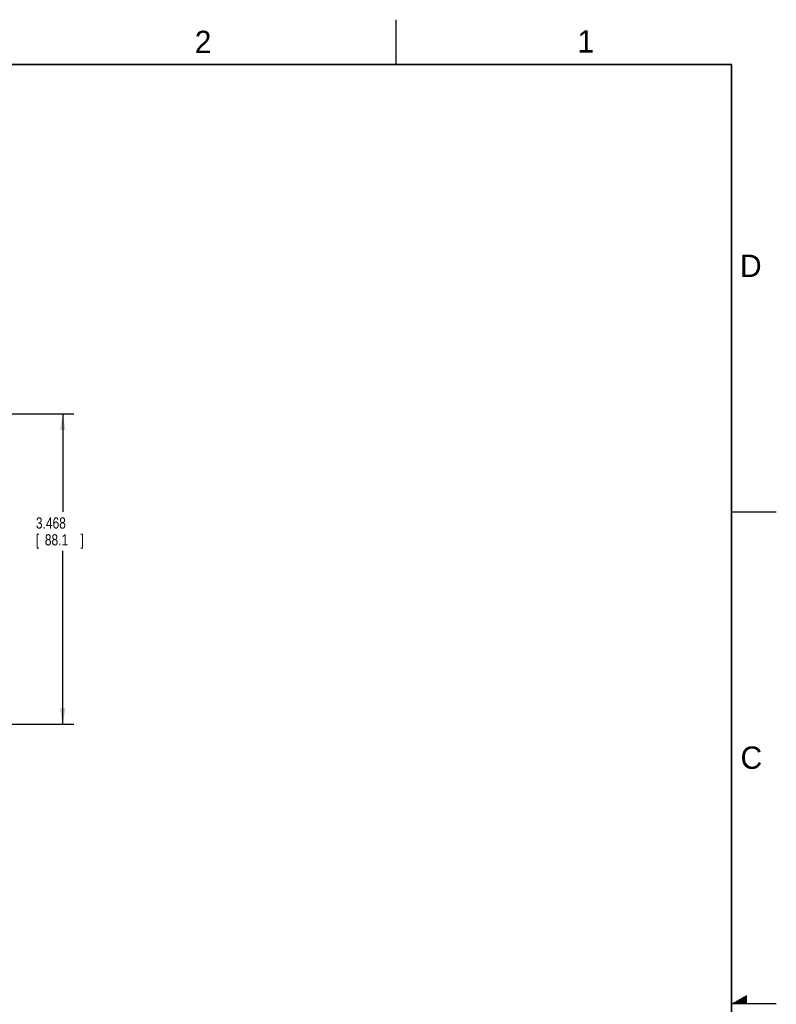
# Model space of a CAD drawing. Header units: inches. Extents: x 0 to 34, y 0 to 22.
# Tile 152 of 152: x 25.5 to 34, y 11 to 22. Entities that reach past the tile are written whole.
import ezdxf

# ---------------------------------------------------------------- set-up
doc = ezdxf.new("R2010")
doc.units = ezdxf.units.IN
doc.header["$LTSCALE"] = 1.87
doc.header["$MEASUREMENT"] = 0
doc.layers.get('0').update_dxf_attribs({"linetype": 'CONTINUOUS'})
doc.layers.add('DIMENSIONS', color=7, linetype='CONTINUOUS')
doc.styles.get("Standard").update_dxf_attribs({"font": 'txt', "width": 0.8})
doc.dimstyles.new('DIMSTYLE_1', dxfattribs={"dimtxt": 0.125, "dimasz": 0.18, "dimexe": 0.18, "dimexo": 0.0625, "dimgap": 0.09, "dimtad": 0, "dimtih": 1, "dimtoh": 1, "dimdec": 3, "dimzin": 4, "dimdsep": 46, "dimtxsty": 'STANDARD', "dimblk": '_FILLED', "dimblk1": '_FILLED', "dimblk2": '_FILLED', "dimcen": 0.09, "dimadec": 0, "dimazin": 0, "dimtp": 0.01, "dimtm": 0.01, "dimtfac": 1, "dimtdec": 3, "dimtofl": 0, "dimtmove": 0, "dimatfit": 3, "dimldrblk": '_FILLED', "dimfxl": 1, "dimtolj": 1, "dimtzin": 4, "dimarcsym": 0})

# ---------------------------------------------------------------- blocks, each defined once
blk = doc.blocks.new('_FILLED')
at = {"color": 0, "linetype": 'BYBLOCK'}
blk.add_solid([(0, 0), (-1, 0.174), (-1, -0.174)], dxfattribs=at)
blk = doc.blocks.new('*D16')
at = {"layer": 'DIMENSIONS', "color": 2, "linetype": 'CONTINUOUS'}
for p, q in [((24.461, 17.594), (26.153, 17.594)), ((26.028, 17.594), (26.028, 16.499)), ((26.028, 14.126), (26.028, 16.062)), ((24.461, 14.126), (26.153, 14.126))]:
    blk.add_line(p, q, dxfattribs=at)
at = {"layer": 'DIMENSIONS', "color": 2, "linetype": 'CONTINUOUS', "xscale": 0.18, "yscale": 0.18, "zscale": 0.18}
for p, rotation in [((26.028, 17.594), 90), ((26.028, 14.126), 270)]:
    blk.add_blockref('_FILLED', p, dxfattribs=dict(at, rotation=rotation))
at = {"layer": 'DIMENSIONS', "color": 2, "linetype": 'CONTINUOUS', "width": 0.8}
for s, p in [('3.468', (25.728, 16.312)), ('[', (25.728, 16.124)), ('88.1', (25.828, 16.124)), (']', (26.228, 16.124))]:
    blk.add_text(s, height=0.125, dxfattribs=at).set_placement(p)

msp = doc.modelspace()

# ---------------------------------------------------------------- linework, layer by layer
at = {"color": 2, "linetype": 'CONTINUOUS'}
for p, q in [((29.75, 22), (29.75, 21.5)), ((33.5, 16.5), (34, 16.5)), ((33.5173, 11.01), (33.6697, 11.01)), ((33.5347, 11.02), (33.6697, 11.02)), ((33.552, 11.03), (33.6697, 11.03)), ((33.5693, 11.04), (33.6697, 11.04)), ((33.5866, 11.05), (33.6697, 11.05)), ((33.6039, 11.06), (33.6697, 11.06)), ((33.6213, 11.07), (33.6697, 11.07)), ((33.6386, 11.08), (33.6697, 11.08)), ((33.6559, 11.09), (33.6697, 11.09)), ((34, 11), (33.5, 11))]:
    msp.add_line(p, q, dxfattribs=at)
at = {"color": 7, "linetype": 'CONTINUOUS', "const_width": 0.02}
for points in [[(33.5, 21.5), (0.5, 21.5)], [(33.5, 0.5), (33.5, 21.5)]]:
    msp.add_lwpolyline(points, dxfattribs=at)

# ---------------------------------------------------------------- texts
at = {"color": 2, "linetype": 'CONTINUOUS'}
for s, p in [('2', (27.5025, 21.6262)), ('1', (31.7781, 21.6326)), ('D', (33.5947, 19.1236)), ('C', (33.6004, 13.6267))]:
    msp.add_text(s, height=0.25, dxfattribs=at).set_placement(p)

# ---------------------------------------------------------------- dimensions: what is measured, and where the dimension line sits
at = {"layer": 'DIMENSIONS', "color": 2, "linetype": 'CONTINUOUS'}
dim = msp.add_linear_dim(base=(26.0278, 14.1257), p1=(24.4613, 17.5941), p2=(24.4613, 14.1257), angle=270, dimstyle='DIMSTYLE_1', dxfattribs=at)
dim.commit()
dim.dimension.update_dxf_attribs({"geometry": '*D16', "text_midpoint": (26.0278, 16.2806), "dimtype": 160})

doc.saveas('drawing.dxf')
